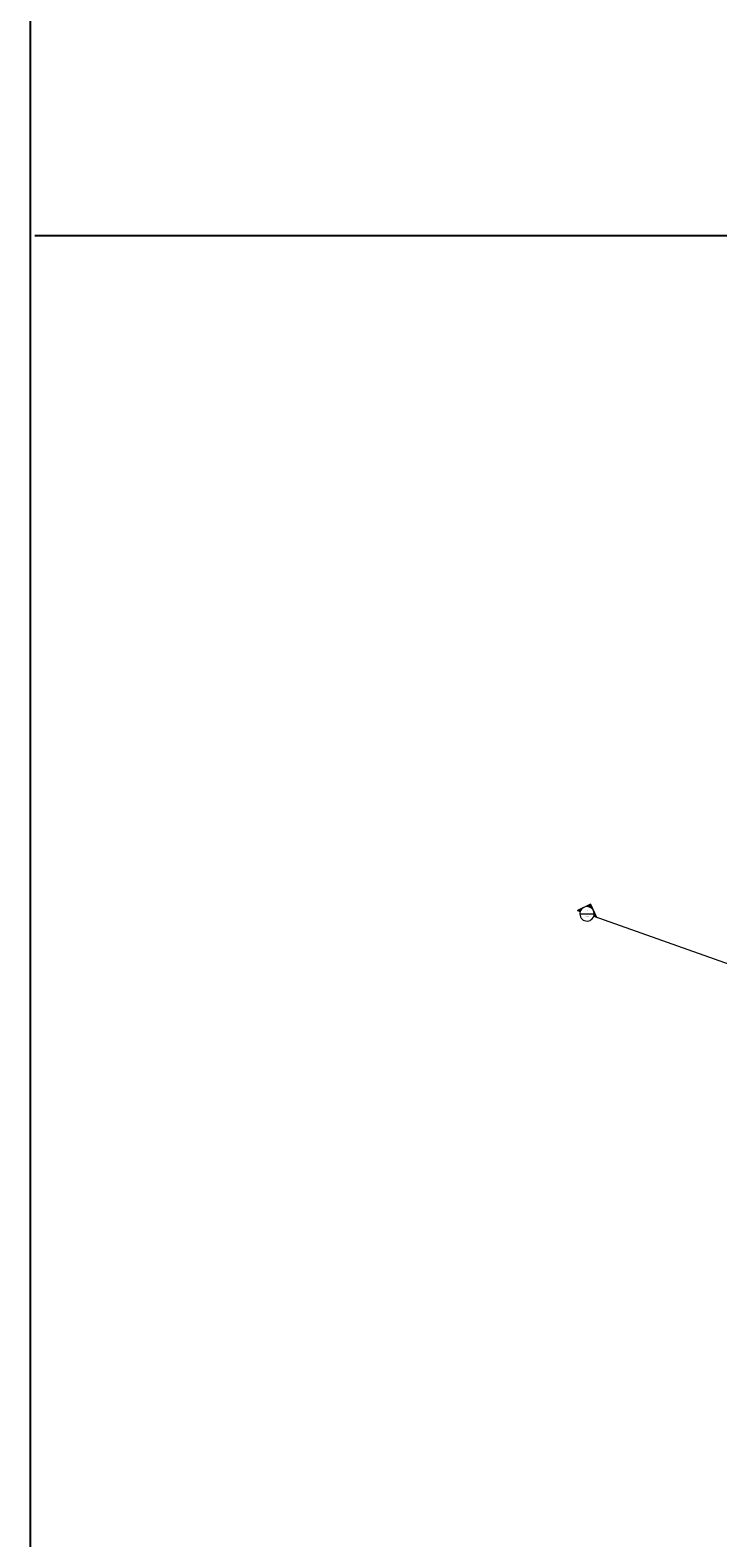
# Model space of a CAD drawing. Header units: inches. Extents: x 424 to 2043, y -237 to 445.
# Tile 2 of 256: x 425 to 482, y -151 to -25. Entities that reach past the tile are written whole.
import ezdxf

# ---------------------------------------------------------------- set-up
doc = ezdxf.new("R2010")
doc.units = ezdxf.units.IN
doc.header["$MEASUREMENT"] = 0
doc.layers.add('G-ANNO-SYMB', color=111, linetype='Continuous', lineweight=9)
doc.styles.add('Arial_2', font='arial.ttf', dxfattribs={"height": 0.196707})

# ---------------------------------------------------------------- blocks, each defined once
blk = doc.blocks.new('Section - M_Section Head - Filled-1049-زیرزمین')
at = {"layer": 'G-ANNO-SYMB'}
h = blk.add_hatch(color=256, dxfattribs=at)
edge = h.paths.add_edge_path(flags=0)
edge.add_line((-0.0145, 0), (-0.0102, 0.0042))
edge.add_arc((-0.006, 0), 0.006, 135, 180)
edge.add_line((-0.012, 0), (-0.0145, 0))
h = blk.add_hatch(color=256, dxfattribs=at)
edge = h.paths.add_edge_path(flags=0)
edge.add_line((-0.006, 0.0085), (-0.006, 0.006))
edge.add_arc((-0.006, 0), 0.006, 90, 135)
edge.add_line((-0.0102, 0.0042), (-0.006, 0.0085))
h = blk.add_hatch(color=256, dxfattribs=at)
edge = h.paths.add_edge_path(flags=0)
edge.add_line((-0.006, 0.0085), (-0.0018, 0.0042))
edge.add_arc((-0.006, 0), 0.006, 45, 90)
edge.add_line((-0.006, 0.006), (-0.006, 0.0085))
h = blk.add_hatch(color=256, dxfattribs=at)
edge = h.paths.add_edge_path(flags=0)
edge.add_line((0.0025, 0), (0, 0))
edge.add_arc((-0.006, 0), 0.006, 360, 405)
edge.add_line((-0.0018, 0.0042), (0.0025, 0))
for p, q in [((-0.006, 0.0085), (-0.0145, 0)), ((-0.0102, 0.0042), (-0.0145, 0)), ((-0.0145, 0), (-0.012, 0)), ((-0.006, 0.0085), (-0.0102, 0.0042)), ((-0.006, 0.0085), (0.0025, 0)), ((-0.006, 0.006), (-0.006, 0.0085)), ((-0.006, 0.0085), (-0.006, 0.006)), ((-0.0018, 0.0042), (-0.006, 0.0085)), ((0.0025, 0), (-0.0018, 0.0042)), ((0, 0), (0.0025, 0)), ((-0.012, 0), (-0.0145, 0)), ((0, 0), (0.0025, 0))]:
    blk.add_line(p, q, dxfattribs=at)
for start, end in [(360, 180), (135, 180), (180, 360), (90, 135), (45, 90), (360, 45)]:
    blk.add_arc((-0.006, 0), 0.006, start, end, dxfattribs=at)

msp = doc.modelspace()

# ---------------------------------------------------------------- linework, layer by layer
msp.add_line((424.97, -42.44), (1092.4, -42.44))
msp.add_lwpolyline([(1092, 130.63), (424.57, 130.63), (424.57, -237.12), (1092, -237.12)], close=True)
at = {"layer": 'G-ANNO-SYMB', "color": 1}
for p, q in [((470.43, -99.04), (471.63, -99.04)), ((471.6, -99.24), (518.75, -115.94))]:
    msp.add_line(p, q, dxfattribs=at)

# ---------------------------------------------------------------- block references
at = {"layer": 'G-ANNO-SYMB', "color": 1, "xscale": 99.99999999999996, "yscale": 99.99999999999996, "zscale": 99.99999999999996, "rotation": 340.5050753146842}
msp.add_blockref('Section - M_Section Head - Filled-1049-زیرزمین', (471.6, -99.24), dxfattribs=at)

# ---------------------------------------------------------------- texts
at = {"layer": 'G-ANNO-SYMB', "color": 1, "attachment_point": 2, "line_spacing_factor": 0.938532, "style": 'Arial_2'}
for s, insert, char_height, width in [('---', (471.06, -99.15), 0.197, 0.324), ('\\fArial|b0|i0|c178|p34|;-', (471.06, -98.65), 0.1967, 0.108)]:
    msp.add_mtext(s, dxfattribs=dict(at, insert=insert, char_height=char_height, width=width))

doc.saveas('drawing.dxf')
